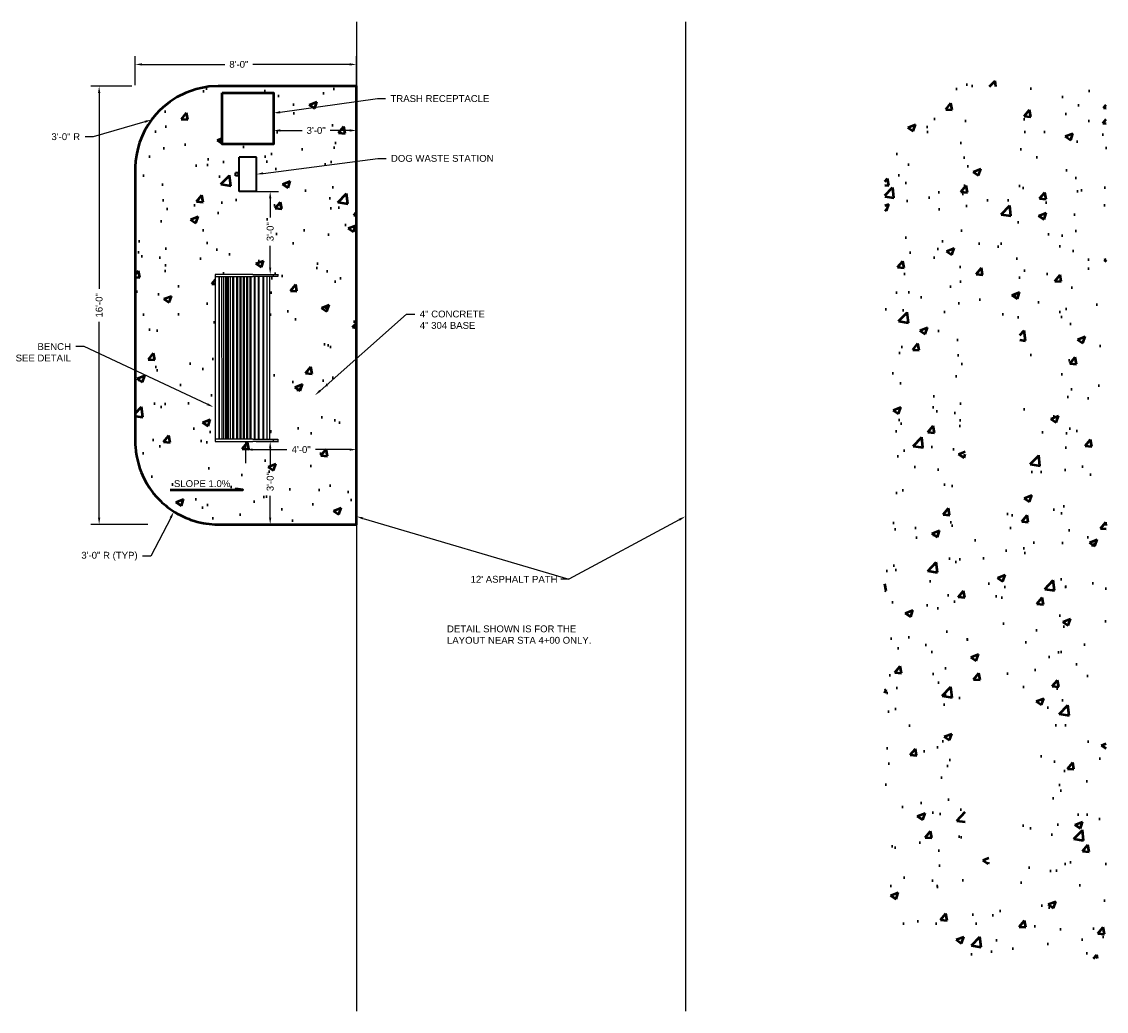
# Model space of a CAD drawing. Header units: feet. Extents: x -2747 to -2628, y 3172 to 3285.
# Tile 4 of 5: x -2717 to -2677, y 3221 to 3257. Entities that reach past the tile are written whole.
import ezdxf
from ezdxf import colors
from ezdxf.entities.mleader import LeaderData, LeaderLine
from ezdxf.math import Vec2, Vec3

# ---------------------------------------------------------------- set-up
doc = ezdxf.new("R2010")
doc.units = ezdxf.units.FT
doc.header["$LTSCALE"] = 20
doc.header["$MEASUREMENT"] = 0
doc.layers.add('MCD-P-CONC', color=253, linetype='Continuous', lineweight=40)
doc.layers.add('MCD-P-SWING', color=152, linetype='Continuous')
doc.layers.add('MCD-TEXT', color=7, linetype='Continuous')
doc.styles.add('MCD basic', font='arial.ttf', dxfattribs={"height": 0.125})
doc.dimstyles.new('MCD-ENG', dxfattribs={"dimtxt": 0.125, "dimasz": 0.125, "dimexe": 0.15, "dimexo": 0.0625, "dimgap": 0.09, "dimtad": 0, "dimzin": 0, "dimdsep": 46, "dimtxsty": 'MCD basic', "dimcen": 0.09, "dimclrd": 256, "dimclre": 256, "dimclrt": 256, "dimadec": 1, "dimazin": 1, "dimtfac": 1, "dimtofl": 0, "dimtmove": 0, "dimatfit": 3, "dimfxl": 1, "dimtolj": 1, "dimtzin": 0, "dimlwd": -1, "dimarcsym": 0})

# ---------------------------------------------------------------- blocks, each defined once
blk = doc.blocks.new('*D94')
at = {"layer": 'Defpoints', "color": 0, "lineweight": 50, "ltscale": 0.25, "transparency": 16777216}
for p in [(-2712.732, 3255.654), (-2712.732, 3254.776), (-2704.657, 3254.763)]:
    blk.add_point(p, dxfattribs=at)
at = {"layer": 'MCD-TEXT', "lineweight": -2, "ltscale": 0.25, "transparency": 16777216}
for p, q in [((-2712.732, 3254.901), (-2712.732, 3255.954)), ((-2704.657, 3254.888), (-2704.657, 3255.954))]:
    blk.add_line(p, q, dxfattribs=at)
at = {"layer": 'MCD-TEXT', "ltscale": 0.25, "transparency": 16777216}
for p, q in [((-2712.482, 3255.654), (-2709.46, 3255.654)), ((-2704.907, 3255.654), (-2708.435, 3255.654))]:
    blk.add_line(p, q, dxfattribs=at)
at = {"layer": 'MCD-TEXT', "lineweight": 50, "ltscale": 0.25, "transparency": 16777216}
for points in [[(-2712.482, 3255.695), (-2712.482, 3255.612), (-2712.732, 3255.654)], [(-2704.907, 3255.695), (-2704.907, 3255.612), (-2704.657, 3255.654)]]:
    blk.add_solid(points, dxfattribs=at)
at = {"layer": 'MCD-TEXT', "ltscale": 0.25, "transparency": 16777216, "insert": (-2708.947, 3255.654), "char_height": 0.25, "attachment_point": 5, "style": 'MCD basic'}
blk.add_mtext('\\A1;8\'-0"', dxfattribs=at)
blk = doc.blocks.new('*D95')
at = {"layer": 'Defpoints', "color": 0, "lineweight": 50, "ltscale": 0.25, "transparency": 16777216}
for p in [(-2712.732, 3254.863), (-2714.045, 3238.857), (-2712.148, 3238.857)]:
    blk.add_point(p, dxfattribs=at)
at = {"layer": 'MCD-TEXT', "lineweight": -2, "ltscale": 0.25, "transparency": 16777216}
for p, q in [((-2712.857, 3254.863), (-2714.345, 3254.863)), ((-2712.273, 3238.857), (-2714.345, 3238.857))]:
    blk.add_line(p, q, dxfattribs=at)
at = {"layer": 'MCD-TEXT', "ltscale": 0.25, "transparency": 16777216}
for p, q in [((-2714.045, 3254.613), (-2714.045, 3247.458)), ((-2714.045, 3239.107), (-2714.045, 3246.262))]:
    blk.add_line(p, q, dxfattribs=at)
at = {"layer": 'MCD-TEXT', "lineweight": 50, "ltscale": 0.25, "transparency": 16777216}
for points in [[(-2714.087, 3254.613), (-2714.003, 3254.613), (-2714.045, 3254.863)], [(-2714.087, 3239.107), (-2714.003, 3239.107), (-2714.045, 3238.857)]]:
    blk.add_solid(points, dxfattribs=at)
at = {"layer": 'MCD-TEXT', "ltscale": 0.25, "transparency": 16777216, "insert": (-2714.045, 3246.86), "char_height": 0.25, "attachment_point": 5, "rotation": 90, "style": 'MCD basic'}
blk.add_mtext('\\A1;16\'-0"', dxfattribs=at)
blk = doc.blocks.new('*D96')
at = {"layer": 'Defpoints', "color": 0, "lineweight": 50, "ltscale": 0.25, "transparency": 16777216}
for p in [(-2708.439, 3241.891), (-2707.804, 3241.891), (-2708.439, 3238.863)]:
    blk.add_point(p, dxfattribs=at)
at = {"layer": 'MCD-TEXT', "lineweight": -2, "ltscale": 0.25, "transparency": 16777216}
for p, q in [((-2708.314, 3241.891), (-2707.504, 3241.891)), ((-2708.314, 3238.863), (-2707.504, 3238.863))]:
    blk.add_line(p, q, dxfattribs=at)
at = {"layer": 'MCD-TEXT', "ltscale": 0.25, "transparency": 16777216}
for p, q in [((-2707.804, 3241.641), (-2707.804, 3240.934)), ((-2707.804, 3239.113), (-2707.804, 3239.909))]:
    blk.add_line(p, q, dxfattribs=at)
at = {"layer": 'MCD-TEXT', "lineweight": 50, "ltscale": 0.25, "transparency": 16777216}
for points in [[(-2707.846, 3241.641), (-2707.763, 3241.641), (-2707.804, 3241.891)], [(-2707.846, 3239.113), (-2707.763, 3239.113), (-2707.804, 3238.863)]]:
    blk.add_solid(points, dxfattribs=at)
at = {"layer": 'MCD-TEXT', "lineweight": 50, "ltscale": 0.25, "transparency": 16777216, "insert": (-2707.804, 3240.422), "char_height": 0.25, "attachment_point": 5, "rotation": 90, "style": 'MCD basic'}
blk.add_mtext('\\A1;3\'-0"', dxfattribs=at)
blk = doc.blocks.new('*D97')
at = {"layer": 'Defpoints', "color": 0, "lineweight": 50, "ltscale": 0.25, "transparency": 16777216}
for p in [(-2704.657, 3241.591), (-2708.691, 3240.969), (-2704.657, 3240.969)]:
    blk.add_point(p, dxfattribs=at)
at = {"layer": 'MCD-TEXT', "lineweight": -2, "ltscale": 0.25, "transparency": 16777216}
for p, q in [((-2708.691, 3241.094), (-2708.691, 3241.891)), ((-2704.657, 3241.094), (-2704.657, 3241.891))]:
    blk.add_line(p, q, dxfattribs=at)
at = {"layer": 'MCD-TEXT', "ltscale": 0.25, "transparency": 16777216}
for p, q in [((-2708.441, 3241.591), (-2707.192, 3241.591)), ((-2704.907, 3241.591), (-2706.157, 3241.591))]:
    blk.add_line(p, q, dxfattribs=at)
at = {"layer": 'MCD-TEXT', "lineweight": 50, "ltscale": 0.25, "transparency": 16777216}
for points in [[(-2708.441, 3241.633), (-2708.441, 3241.55), (-2708.691, 3241.591)], [(-2704.907, 3241.633), (-2704.907, 3241.55), (-2704.657, 3241.591)]]:
    blk.add_solid(points, dxfattribs=at)
at = {"layer": 'MCD-TEXT', "lineweight": 50, "ltscale": 0.25, "transparency": 16777216, "insert": (-2706.674, 3241.591), "char_height": 0.25, "attachment_point": 5, "style": 'MCD basic'}
blk.add_mtext('\\A1;4\'-0"', dxfattribs=at)
blk = doc.blocks.new('*D104')
at = {"layer": 'Defpoints', "color": 0, "lineweight": 50, "ltscale": 0.25, "transparency": 16777216}
for p in [(-2708.439, 3251.016), (-2707.804, 3251.016), (-2708.439, 3247.988)]:
    blk.add_point(p, dxfattribs=at)
at = {"layer": 'MCD-TEXT', "lineweight": -2, "ltscale": 0.25, "transparency": 16777216}
for p, q in [((-2708.314, 3251.016), (-2707.504, 3251.016)), ((-2708.314, 3247.988), (-2707.504, 3247.988))]:
    blk.add_line(p, q, dxfattribs=at)
at = {"layer": 'MCD-TEXT', "ltscale": 0.25, "transparency": 16777216}
for p, q in [((-2707.804, 3250.766), (-2707.804, 3250.059)), ((-2707.804, 3248.238), (-2707.804, 3249.034))]:
    blk.add_line(p, q, dxfattribs=at)
at = {"layer": 'MCD-TEXT', "lineweight": 50, "ltscale": 0.25, "transparency": 16777216}
for points in [[(-2707.846, 3250.766), (-2707.763, 3250.766), (-2707.804, 3251.016)], [(-2707.846, 3248.238), (-2707.763, 3248.238), (-2707.804, 3247.988)]]:
    blk.add_solid(points, dxfattribs=at)
at = {"layer": 'MCD-TEXT', "lineweight": 50, "ltscale": 0.25, "transparency": 16777216, "insert": (-2707.804, 3249.546), "char_height": 0.25, "attachment_point": 5, "rotation": 90, "style": 'MCD basic'}
blk.add_mtext('\\A1;3\'-0"', dxfattribs=at)
blk = doc.blocks.new('*D105')
at = {"layer": 'Defpoints', "color": 0, "lineweight": 50, "ltscale": 0.25, "transparency": 16777216}
for p in [(-2707.685, 3253.876), (-2704.657, 3253.876), (-2704.657, 3253.242)]:
    blk.add_point(p, dxfattribs=at)
at = {"layer": 'MCD-TEXT', "lineweight": -2, "ltscale": 0.25, "transparency": 16777216}
for p, q in [((-2707.685, 3253.751), (-2707.685, 3252.942)), ((-2704.657, 3253.751), (-2704.657, 3252.942))]:
    blk.add_line(p, q, dxfattribs=at)
at = {"layer": 'MCD-TEXT', "ltscale": 0.25, "transparency": 16777216}
for p, q in [((-2707.435, 3253.242), (-2706.639, 3253.242)), ((-2704.907, 3253.242), (-2705.615, 3253.242))]:
    blk.add_line(p, q, dxfattribs=at)
at = {"layer": 'MCD-TEXT', "lineweight": 50, "ltscale": 0.25, "transparency": 16777216}
for points in [[(-2707.435, 3253.283), (-2707.435, 3253.2), (-2707.685, 3253.242)], [(-2704.907, 3253.283), (-2704.907, 3253.2), (-2704.657, 3253.242)]]:
    blk.add_solid(points, dxfattribs=at)
at = {"layer": 'MCD-TEXT', "lineweight": 50, "ltscale": 0.25, "transparency": 16777216, "insert": (-2706.127, 3253.242), "char_height": 0.25, "attachment_point": 5, "style": 'MCD basic'}
blk.add_mtext('\\A1;3\'-0"', dxfattribs=at)

msp = doc.modelspace()

# ---------------------------------------------------------------- hatches: boundary and pattern name
at = {"layer": 'MCD-P-SWING', "lineweight": 50, "ltscale": 0.25}
h = msp.add_hatch(dxfattribs=at)
h.set_pattern_fill('AR-CONC', color=256, scale=0.4)
h.set_pattern_definition([(50, (-4.6386, -2.5387), (2.8690407, -0.2510085), [0.3, -3.3]), (355, (-4.6386, -2.5387), (-0.5550053, 3.0087685), [0.24, -2.64]), (100.451444, (-4.3995, -2.5596), (2.3140354, 2.75776), [0.2549608, -2.8045684]), (46.1842, (-4.6386, -1.7387), (4.2689653, -0.662077), [0.45, -4.95]), (96.63564, (-4.283, -1.794), (3.7386478, 3.8964744), [0.3824414, -4.206855]), (351.18416, (-4.6386, -1.7387), (3.738648, 3.8964744), [0.36, -3.96]), (21, (-4.2386, -1.9387), (2.3876282, -1.6104756), [0.3, -3.3]), (326, (-4.2386, -1.9387), (0.9732613, 2.9006002), [0.24, -2.64]), (71.451445, (-4.0396, -2.073), (3.3608895, 1.2901246), [0.2549608, -2.8045684]), (37.5, (-4.6386, -2.5387), (0.04863942, 1.33157542), [0, -2.608, 0, -2.68, 0, -2.65]), (7.5, (-4.6386, -2.5387), (1.05227815, 1.57764685), [0, -1.528, 0, -2.548, 0, -1.01]), (327.5, (-5.5306, -2.5387), (2.13528974, -0.0902195), [0, -1, 0, -3.12, 0, -4.14]), (317.5, (-5.9306, -2.5387), (2.3327447, 0.4004199), [0, -1.3, 0, -2.072, 0, -2.94])])
h.paths.add_polyline_path([(-2704.657, 3254.863), (-2709.701, 3254.863), (-2710.037, 3254.843), (-2710.499, 3254.753), (-2710.886, 3254.617), (-2711.216, 3254.452), (-2711.467, 3254.289), (-2711.72, 3254.084), (-2711.839, 3253.972), (-2711.978, 3253.824), (-2712.133, 3253.63), (-2712.255, 3253.453), (-2712.376, 3253.255), (-2712.476, 3253.036), (-2712.568, 3252.799), (-2712.637, 3252.567), (-2712.684, 3252.346), (-2712.716, 3252.108), (-2712.728, 3251.924), (-2712.732, 3251.394), (-2712.732, 3241.885), (-2712.73, 3241.862), (-2712.727, 3241.76), (-2712.723, 3241.693), (-2712.707, 3241.528), (-2712.682, 3241.363), (-2712.6, 3241.02), (-2712.556, 3240.885), (-2712.509, 3240.762), (-2712.466, 3240.66), (-2712.402, 3240.525), (-2712.318, 3240.371), (-2712.205, 3240.191), (-2712.07, 3240.007), (-2711.956, 3239.872), (-2711.884, 3239.794), (-2711.81, 3239.719), (-2711.753, 3239.666), (-2711.674, 3239.595), (-2711.615, 3239.546), (-2711.551, 3239.494), (-2711.47, 3239.434), (-2711.356, 3239.355), (-2711.281, 3239.303), (-2711.185, 3239.251), (-2711.105, 3239.207), (-2710.983, 3239.146), (-2710.881, 3239.101), (-2710.777, 3239.059), (-2710.707, 3239.032), (-2710.575, 3238.989), (-2710.469, 3238.959), (-2710.359, 3238.932), (-2710.235, 3238.906), (-2710.158, 3238.893), (-2710.032, 3238.876), (-2709.825, 3238.857), (-2707.376, 3238.857), (-2704.657, 3238.857)])
h.paths.add_polyline_path([(-2707.531, 3247.988), (-2707.531, 3247.907), (-2707.813, 3247.907), (-2707.813, 3241.972), (-2707.531, 3241.972), (-2707.531, 3241.891), (-2708.439, 3241.891), (-2709.812, 3241.891), (-2709.812, 3241.972), (-2709.805, 3241.972), (-2709.805, 3247.907), (-2709.812, 3247.907), (-2709.812, 3247.988), (-2708.439, 3247.988)], flags=16)
h.paths.add_polyline_path([(-2708.309, 3251.016), (-2708.937, 3251.016), (-2708.937, 3252.271), (-2708.309, 3252.271)], flags=16)
h.paths.add_polyline_path([(-2708.963, 3251.591), (-2709.067, 3251.591), (-2709.067, 3251.696), (-2708.963, 3251.696)], flags=16)
h.paths.add_polyline_path([(-2707.685, 3252.738), (-2709.56, 3252.738), (-2709.56, 3254.613), (-2707.685, 3254.613)], flags=16)
h.paths.add_polyline_path([(-2707.545, 3249.137), (-2707.545, 3249.957), (-2708.06, 3249.957), (-2708.06, 3249.137)], flags=24)
h.paths.add_polyline_path([(-2706.537, 3252.982), (-2705.716, 3252.982), (-2705.716, 3253.498), (-2706.537, 3253.498)], flags=24)
h = msp.add_hatch(dxfattribs=at)
h.set_pattern_fill('AR-CONC', color=256, scale=0.4)
h.set_pattern_definition([(50, (24.3594, -8.2034), (2.8690407, -0.2510085), [0.3, -3.3]), (355, (24.3594, -8.2034), (-0.5550053, 3.0087685), [0.24, -2.64]), (100.451444, (24.5984, -8.2244), (2.3140354, 2.75776), [0.2549608, -2.8045684]), (46.1842, (24.3594, -7.4034), (4.2689653, -0.662077), [0.45, -4.95]), (96.63564, (24.715, -7.4586), (3.7386478, 3.8964744), [0.3824414, -4.206855]), (351.18416, (24.3594, -7.4034), (3.738648, 3.8964744), [0.36, -3.96]), (21, (24.7594, -7.6034), (2.3876282, -1.6104756), [0.3, -3.3]), (326, (24.7594, -7.6034), (0.9732613, 2.9006002), [0.24, -2.64]), (71.451445, (24.9583, -7.7376), (3.3608895, 1.2901246), [0.2549608, -2.8045684]), (37.5, (24.3594, -8.2034), (0.04863942, 1.33157542), [0, -2.608, 0, -2.68, 0, -2.65]), (7.5, (24.3594, -8.2034), (1.05227815, 1.57764685), [0, -1.528, 0, -2.548, 0, -1.01]), (327.5, (23.4674, -8.2034), (2.13528974, -0.0902195), [0, -1, 0, -3.12, 0, -4.14]), (317.5, (23.0674, -8.2034), (2.3327447, 0.4004199), [0, -1.3, 0, -2.072, 0, -2.94])])
h.paths.add_polyline_path([(-2677.298, 3255.094), (-2682.342, 3255.094), (-2682.678, 3255.074), (-2683.14, 3254.984), (-2683.527, 3254.848), (-2683.856, 3254.683), (-2684.107, 3254.52), (-2684.361, 3254.315), (-2684.479, 3254.203), (-2684.618, 3254.055), (-2684.774, 3253.861), (-2684.896, 3253.684), (-2685.017, 3253.486), (-2685.117, 3253.267), (-2685.209, 3253.03), (-2685.278, 3252.798), (-2685.325, 3252.577), (-2685.357, 3252.339), (-2685.369, 3252.155), (-2685.373, 3251.625), (-2685.373, 3235.391), (-2685.373, 3226.041), (-2685.37, 3226.018), (-2685.367, 3225.916), (-2685.364, 3225.849), (-2685.348, 3225.684), (-2685.323, 3225.519), (-2685.241, 3225.176), (-2685.197, 3225.041), (-2685.15, 3224.918), (-2685.107, 3224.816), (-2685.043, 3224.681), (-2684.959, 3224.527), (-2684.846, 3224.347), (-2684.711, 3224.163), (-2684.597, 3224.028), (-2684.524, 3223.95), (-2684.451, 3223.875), (-2684.394, 3223.822), (-2684.315, 3223.751), (-2684.256, 3223.702), (-2684.192, 3223.65), (-2684.111, 3223.59), (-2683.997, 3223.511), (-2683.922, 3223.459), (-2683.826, 3223.407), (-2683.745, 3223.363), (-2683.624, 3223.302), (-2683.522, 3223.257), (-2683.418, 3223.215), (-2683.347, 3223.188), (-2683.216, 3223.145), (-2683.11, 3223.115), (-2683, 3223.088), (-2682.876, 3223.062), (-2682.799, 3223.049), (-2682.673, 3223.032), (-2682.466, 3223.013), (-2680.017, 3223.013), (-2677.298, 3223.013)])
h.paths.add_polyline_path([(-2682.453, 3233.14), (-2681.585, 3233.14), (-2681.585, 3233.926, -0.271411), (-2681.842, 3234.365, -0.271411), (-2681.585, 3234.803), (-2681.585, 3235.125), (-2681.08, 3235.125), (-2681.08, 3234.795, -0.263108), (-2680.837, 3234.365, -0.263108), (-2681.08, 3233.934), (-2681.08, 3233.14), (-2680.171, 3233.14), (-2680.171, 3233.059), (-2680.454, 3233.059), (-2680.454, 3227.124), (-2680.171, 3227.124), (-2680.171, 3227.043), (-2681.08, 3227.043), (-2681.08, 3226.218, -0.265192), (-2680.833, 3225.785, -0.265192), (-2681.08, 3225.352), (-2681.08, 3225.031), (-2681.585, 3225.031), (-2681.585, 3225.349, -0.269348), (-2681.838, 3225.785, -0.269348), (-2681.585, 3226.222), (-2681.585, 3227.043), (-2682.453, 3227.043), (-2682.453, 3227.124), (-2682.446, 3227.124), (-2682.446, 3233.059), (-2682.453, 3233.059)], flags=16)
h.paths.add_polyline_path([(-2681.585, 3238.153), (-2681.585, 3238.471, -0.269348), (-2681.838, 3238.907, -0.269348), (-2681.585, 3239.344), (-2681.585, 3240.165), (-2682.453, 3240.165), (-2682.453, 3240.246), (-2682.446, 3240.246), (-2682.446, 3246.181), (-2682.453, 3246.181), (-2682.453, 3246.262), (-2681.585, 3246.262), (-2681.585, 3247.05, -0.269348), (-2681.838, 3247.487, -0.269348), (-2681.585, 3247.923), (-2681.585, 3248.247), (-2681.08, 3248.247), (-2681.08, 3247.919, -0.265192), (-2680.833, 3247.487, -0.265192), (-2681.08, 3247.054), (-2681.08, 3246.262), (-2680.171, 3246.262), (-2680.171, 3246.181), (-2680.454, 3246.181), (-2680.454, 3240.246), (-2680.171, 3240.246), (-2680.171, 3240.165), (-2681.08, 3240.165), (-2681.08, 3239.34, -0.265192), (-2680.833, 3238.907, -0.265192), (-2681.08, 3238.475), (-2681.08, 3238.153)], flags=16)
h.paths.add_polyline_path([(-2681.577, 3251.247), (-2681.577, 3252.502), (-2680.95, 3252.502), (-2680.95, 3251.247)], flags=16)
h.paths.add_polyline_path([(-2681.708, 3251.822), (-2681.708, 3251.927), (-2681.603, 3251.927), (-2681.603, 3251.822)], flags=16)
h.paths.add_polyline_path([(-2682.201, 3252.969), (-2682.201, 3254.844), (-2680.326, 3254.844), (-2680.326, 3252.969)], flags=16)
at = {"layer": 'MCD-TEXT', "lineweight": 50, "ltscale": 0.25}
h = msp.add_hatch(color=256, dxfattribs=at)
h.dxf.hatch_style = 1
h.paths.add_polyline_path([(-2709.054, 3240.165), (-2709.054, 3240.119), (-2708.804, 3240.119)])

# ---------------------------------------------------------------- linework, layer by layer
at = {"layer": 'MCD-P-CONC', "ltscale": 0.25}
for p, q in [((-2708.937, 3251.016), (-2708.937, 3252.271)), ((-2708.309, 3252.271), (-2708.937, 3252.271)), ((-2708.309, 3251.016), (-2708.309, 3252.271)), ((-2709.067, 3251.591), (-2709.067, 3251.696)), ((-2708.963, 3251.696), (-2709.067, 3251.696)), ((-2708.963, 3251.591), (-2708.963, 3251.696)), ((-2708.963, 3251.591), (-2709.067, 3251.591)), ((-2708.309, 3251.016), (-2708.937, 3251.016))]:
    msp.add_line(p, q, dxfattribs=at)
at = {"layer": 'MCD-P-SWING', "ltscale": 0.25}
for p, q in [((-2704.657, 3257.213), (-2704.657, 3221.086)), ((-2692.657, 3257.213), (-2692.657, 3221.086))]:
    msp.add_line(p, q, dxfattribs=at)
at = {"layer": 'MCD-P-SWING', "lineweight": 50, "ltscale": 0.25}
for points in [[(-2710.037, 3254.843), (-2710.499, 3254.753), (-2710.886, 3254.617), (-2711.216, 3254.452), (-2711.467, 3254.289), (-2711.72, 3254.084), (-2711.839, 3253.972), (-2711.978, 3253.824), (-2712.133, 3253.63), (-2712.255, 3253.453), (-2712.376, 3253.255), (-2712.476, 3253.036), (-2712.568, 3252.799), (-2712.637, 3252.567), (-2712.684, 3252.346), (-2712.716, 3252.108), (-2712.728, 3251.924), (-2712.732, 3251.394), (-2712.732, 3241.885), (-2712.73, 3241.862), (-2712.727, 3241.76), (-2712.723, 3241.693), (-2712.707, 3241.528), (-2712.682, 3241.363), (-2712.6, 3241.02), (-2712.556, 3240.885), (-2712.509, 3240.762), (-2712.466, 3240.66), (-2712.402, 3240.525), (-2712.318, 3240.371), (-2712.205, 3240.191), (-2712.07, 3240.007), (-2711.956, 3239.872), (-2711.884, 3239.794), (-2711.81, 3239.719), (-2711.753, 3239.666), (-2711.674, 3239.595), (-2711.615, 3239.546), (-2711.551, 3239.494), (-2711.47, 3239.434), (-2711.356, 3239.355), (-2711.281, 3239.303), (-2711.185, 3239.251), (-2711.105, 3239.207), (-2710.983, 3239.146), (-2710.881, 3239.101), (-2710.777, 3239.059), (-2710.707, 3239.032), (-2710.575, 3238.989), (-2710.469, 3238.959), (-2710.359, 3238.932), (-2710.235, 3238.906), (-2710.158, 3238.893), (-2710.032, 3238.876), (-2709.825, 3238.857), (-2707.376, 3238.857), (-2704.657, 3238.857), (-2704.657, 3254.863), (-2709.701, 3254.863)], [(-2709.56, 3254.613), (-2707.685, 3254.613), (-2707.685, 3252.738), (-2709.56, 3252.738)]]:
    msp.add_lwpolyline(points, close=True, dxfattribs=at)
at = {"layer": 'MCD-P-SWING', "ltscale": 0.25, "flags": 128}
for points in [[(-2708.439, 3247.988), (-2709.812, 3247.988), (-2709.812, 3247.907), (-2708.439, 3247.907)], [(-2709.805, 3241.972), (-2709.805, 3247.907)], [(-2709.677, 3247.907), (-2709.677, 3241.972)], [(-2709.657, 3241.972), (-2709.657, 3247.907)], [(-2709.576, 3247.907), (-2709.57, 3241.972)], [(-2709.496, 3241.972), (-2709.496, 3247.907)], [(-2709.435, 3247.907), (-2709.435, 3241.972)], [(-2709.381, 3241.972), (-2709.381, 3247.907)], [(-2709.348, 3247.907), (-2709.348, 3241.972)], [(-2709.321, 3241.972), (-2709.321, 3247.907)], [(-2709.26, 3247.907), (-2709.26, 3241.972)], [(-2709.166, 3241.972), (-2709.166, 3247.907)], [(-2709.146, 3247.907), (-2709.146, 3241.972)], [(-2709.025, 3241.972), (-2709.025, 3247.907)], [(-2708.998, 3247.907), (-2708.998, 3241.972)], [(-2708.903, 3241.972), (-2708.903, 3247.907)], [(-2708.877, 3247.907), (-2708.877, 3241.972)], [(-2708.782, 3241.972), (-2708.782, 3247.907)], [(-2708.755, 3247.907), (-2708.755, 3241.972)], [(-2708.661, 3241.972), (-2708.661, 3247.907)], [(-2708.634, 3247.907), (-2708.634, 3241.972)], [(-2708.54, 3241.972), (-2708.54, 3247.907)], [(-2708.513, 3247.907), (-2708.513, 3241.972)], [(-2708.439, 3247.988), (-2707.531, 3247.988), (-2707.531, 3247.907), (-2708.439, 3247.907)], [(-2708.392, 3247.907), (-2708.392, 3241.972)], [(-2708.358, 3241.972), (-2708.358, 3247.907)], [(-2708.237, 3247.907), (-2708.237, 3241.972)], [(-2708.204, 3241.972), (-2708.204, 3247.907)], [(-2708.076, 3247.907), (-2708.076, 3241.972)], [(-2708.042, 3241.972), (-2708.042, 3247.907)], [(-2707.921, 3247.907), (-2707.921, 3241.972)], [(-2707.813, 3241.972), (-2707.813, 3247.907)], [(-2707.699, 3247.988), (-2707.699, 3247.907)], [(-2708.439, 3241.972), (-2709.812, 3241.972), (-2709.812, 3241.891), (-2708.439, 3241.891)], [(-2708.439, 3241.972), (-2707.531, 3241.972), (-2707.531, 3241.891), (-2708.439, 3241.891)], [(-2707.699, 3241.972), (-2707.699, 3241.891)]]:
    msp.add_lwpolyline(points, dxfattribs=at)
at = {"layer": 'MCD-TEXT', "lineweight": 50, "ltscale": 0.25, "flags": 128}
msp.add_lwpolyline([(-2711.452, 3240.119), (-2708.804, 3240.119), (-2709.054, 3240.165), (-2709.054, 3240.119)], dxfattribs=at)

# ---------------------------------------------------------------- texts
at = {"layer": 'MCD-P-SWING', "lineweight": 50, "ltscale": 0.25, "insert": (-2701.353, 3235.173), "char_height": 0.25, "width": 5.67026, "attachment_point": 1, "style": 'MCD basic'}
msp.add_mtext('DETAIL SHOWN IS FOR THE LAYOUT NEAR STA 4+00 ONLY.', dxfattribs=at)
at = {"layer": 'MCD-TEXT', "lineweight": 50, "ltscale": 0.25, "insert": (-2711.316, 3240.475), "char_height": 0.25, "width": 2.0903, "attachment_point": 1, "style": 'MCD basic'}
msp.add_mtext('SLOPE 1.0%', dxfattribs=at)

# ---------------------------------------------------------------- dimensions: what is measured, and where the dimension line sits
at = {"layer": 'MCD-TEXT', "ltscale": 0.25}
dim = msp.add_linear_dim(base=(-2712.732, 3255.654), p1=(-2704.657, 3254.763), p2=(-2712.732, 3254.776), text='8\'-0"', dimstyle='MCD-ENG', override={"dimpost": "'"}, dxfattribs=at)
dim.commit()
dim.dimension.update_dxf_attribs({"geometry": '*D94', "text_midpoint": (-2708.947, 3255.654), "dimtype": 160})
dim = msp.add_linear_dim(base=(-2714.045, 3238.857), p1=(-2712.732, 3254.863), p2=(-2712.148, 3238.857), angle=90, text='16\'-0"', dimstyle='MCD-ENG', override={"dimpost": "'"}, dxfattribs=at)
dim.commit()
dim.dimension.update_dxf_attribs({"geometry": '*D95', "text_midpoint": (-2714.045, 3246.86)})
at = {"layer": 'MCD-TEXT', "lineweight": 50, "ltscale": 0.25}
dim = msp.add_linear_dim(base=(-2704.657, 3253.242), p1=(-2707.685, 3253.876), p2=(-2704.657, 3253.876), text='3\'-0"', dimstyle='MCD-ENG', override={"dimpost": "'"}, dxfattribs=at)
dim.commit()
dim.dimension.update_dxf_attribs({"geometry": '*D105', "text_midpoint": (-2706.127, 3253.242), "dimtype": 160})
for base, p1, p2, picture, middle in [((-2707.804, 3251.016), (-2708.439, 3247.988), (-2708.439, 3251.016), '*D104', (-2707.804, 3249.546)), ((-2707.804, 3241.891), (-2708.439, 3238.863), (-2708.439, 3241.891), '*D96', (-2707.804, 3240.422))]:
    dim = msp.add_linear_dim(base=base, p1=p1, p2=p2, angle=90, text='3\'-0"', dimstyle='MCD-ENG', override={"dimpost": "'"}, dxfattribs=at)
    dim.commit()
    dim.dimension.update_dxf_attribs({"geometry": picture, "text_midpoint": middle, "dimtype": 160})
dim = msp.add_linear_dim(base=(-2704.657, 3241.591), p1=(-2708.691, 3240.969), p2=(-2704.657, 3240.969), text='4\'-0"', dimstyle='MCD-ENG', override={"dimpost": "'"}, dxfattribs=at)
dim.commit()
dim.dimension.update_dxf_attribs({"geometry": '*D97', "text_midpoint": (-2706.674, 3241.591)})

# ---------------------------------------------------------------- leaders
ml = msp.add_multileader_mtext('Standard', dxfattribs=at)
ml.set_content('TRASH RECEPTACLE', color=256, style='MCD basic')
ml.set_leader_properties()
ml.build(insert=Vec2(0, 0))
ml.multileader.update_dxf_attribs({"dogleg_length": 0.15, "arrow_head_size": 0.25, "scale": 2})
ctx = ml.context
ctx.base_point, ctx.scale, ctx.char_height, ctx.arrow_head_size, ctx.landing_gap_size, ctx.plane_origin = Vec3(-2703.595, 3254.405), 2, 0.25, 0.25, 0.18, Vec3(-2707.685, 3253.876)
notes = []
notes.append((ctx, [(0, (1, 1, 0), (-2703.895, 3254.405), (1, 0), 0.3, [(0, [(-2707.685, 3253.876)], 0, [])])]))
ctx.mtext.insert, ctx.mtext.width, ctx.mtext.flow_direction = Vec3(-2703.415, 3254.532), 10.08979, 5
at = {"layer": 'MCD-TEXT', "ltscale": 0.25}
ml = msp.add_multileader_mtext('Standard', dxfattribs=at)
ml.set_content('3\'-0" R', color=256, style='MCD basic')
ml.set_leader_properties()
ml.build(insert=Vec2(0, 0))
ml.multileader.update_dxf_attribs({"dogleg_length": 0.15, "arrow_head_size": 0.25, "scale": 2})
ctx = ml.context
ctx.base_point, ctx.scale, ctx.char_height, ctx.arrow_head_size, ctx.landing_gap_size, ctx.plane_origin = Vec3(-2715.946, 3253.014), 2, 0.25, 0.25, 0.18, Vec3(-2712.536, 3253.361)
ctx.text_align_type = 2
notes.append((ctx, [(0, (1, 1, 0), (-2714.26, 3253.014), (-1, 0), 0.3, [(0, [(-2712.133, 3253.63)], 0, [])])]))
ctx.mtext.insert, ctx.mtext.alignment, ctx.mtext.flow_direction = Vec3(-2714.74, 3253.141), 3, 5
at = {"layer": 'MCD-TEXT', "lineweight": 50, "ltscale": 0.25}
ml = msp.add_multileader_mtext('Standard', dxfattribs=at)
ml.set_content('DOG WASTE STATION', color=256, style='MCD basic')
ml.set_leader_properties()
ml.build(insert=Vec2(0, 0))
ml.multileader.update_dxf_attribs({"dogleg_length": 0.15, "arrow_head_size": 0.25, "scale": 2})
ctx = ml.context
ctx.base_point, ctx.scale, ctx.char_height, ctx.arrow_head_size, ctx.landing_gap_size, ctx.plane_origin = Vec3(-2703.578, 3252.222), 2, 0.25, 0.25, 0.18, Vec3(-2708.309, 3251.643)
notes.append((ctx, [(0, (1, 1, 0), (-2703.878, 3252.222), (1, 0), 0.3, [(0, [(-2708.309, 3251.643)], 0, [])])]))
ctx.mtext.insert, ctx.mtext.width, ctx.mtext.flow_direction = Vec3(-2703.398, 3252.349), 10.08979, 5
ml = msp.add_multileader_mtext('Standard', dxfattribs=at)
ml.set_content('4" CONCRETE\\P4" 304 BASE', color=256, style='MCD basic')
ml.set_leader_properties()
ml.build(insert=Vec2(0, 0))
ml.multileader.update_dxf_attribs({"dogleg_length": 0.15, "arrow_head_size": 0.25, "scale": 2})
ctx = ml.context
ctx.base_point, ctx.scale, ctx.char_height, ctx.arrow_head_size, ctx.landing_gap_size, ctx.plane_origin = Vec3(-2702.525, 3246.539), 2, 0.25, 0.25, 0.18, Vec3(-2706.173, 3243.574)
notes.append((ctx, [(0, (1, 1, 0), (-2702.825, 3246.539), (1, 0), 0.3, [(0, [(-2706.173, 3243.574)], 0, [])])]))
ctx.mtext.insert, ctx.mtext.width, ctx.mtext.flow_direction = Vec3(-2702.345, 3246.667), 10.08979, 5
at = {"layer": 'MCD-TEXT', "ltscale": 0.25}
ml = msp.add_multileader_mtext('Standard', dxfattribs=at)
ml.set_content('BENCH \\PSEE DETAIL', color=256, style='MCD basic')
ml.set_leader_properties()
ml.build(insert=Vec2(0, 0))
ml.multileader.update_dxf_attribs({"dogleg_length": 0.15, "arrow_head_size": 0.25, "scale": 2})
ctx = ml.context
ctx.base_point, ctx.scale, ctx.char_height, ctx.arrow_head_size, ctx.landing_gap_size, ctx.plane_origin = Vec3(-2717.244, 3245.35), 2, 0.25, 0.25, 0.18, Vec3(-2709.874, 3243.145)
ctx.text_align_type = 2
notes.append((ctx, [(0, (1, 1, 0), (-2714.593, 3245.35), (-1, 0), 0.3, [(0, [(-2709.874, 3243.145)], 0, [])])]))
ctx.mtext.insert, ctx.mtext.alignment, ctx.mtext.flow_direction = Vec3(-2715.073, 3245.477), 3, 5
ml = msp.add_multileader_mtext('Standard', dxfattribs=at)
ml.set_content('3\'-0" R (TYP)', color=256, style='MCD basic')
ml.set_leader_properties()
ml.build(insert=Vec2(0, 0))
ml.multileader.update_dxf_attribs({"dogleg_length": 0.15, "arrow_head_size": 0.25, "scale": 2})
ctx = ml.context
ctx.base_point, ctx.scale, ctx.char_height, ctx.arrow_head_size, ctx.landing_gap_size, ctx.plane_origin = Vec3(-2714.847, 3237.698), 2, 0.25, 0.25, 0.18, Vec3(-2711.67, 3239.279)
ctx.text_align_type = 2
notes.append((ctx, [(0, (1, 1, 0), (-2712.161, 3237.698), (-1, 0), 0.3, [(0, [(-2711.318, 3239.329)], 0, [])])]))
ctx.mtext.insert, ctx.mtext.alignment, ctx.mtext.flow_direction = Vec3(-2712.641, 3237.86), 3, 5
at = {"layer": 'MCD-TEXT', "lineweight": 50, "ltscale": 0.25}
ml = msp.add_multileader_mtext('Standard', dxfattribs=at)
ml.set_content("12' ASPHALT PATH", color=256, style='MCD basic')
ml.set_leader_properties()
ml.build(insert=Vec2(0, 0))
ml.multileader.update_dxf_attribs({"dogleg_length": 0.15, "arrow_head_size": 0.25, "scale": 2})
ctx = ml.context
ctx.base_point, ctx.scale, ctx.char_height, ctx.arrow_head_size, ctx.landing_gap_size, ctx.plane_origin = Vec3(-2700.672, 3236.856), 2, 0.25, 0.25, 0.18, Vec3(-2704.657, 3236.856)
notes.append((ctx, [(1, (1, 1, 0), (-2696.906, 3236.856), (-1, 0), 0.3, [(0, [(-2704.657, 3239.15)], 0, []), (1, [(-2692.657, 3239.15)], 0, [])])]))
ctx.mtext.insert, ctx.mtext.flow_direction = Vec3(-2700.492, 3236.983), 5
for ctx, leaders in notes:
    for number, flags, end, landing, length, lines in leaders:
        leader = LeaderData()
        leader.index, (leader.has_last_leader_line, leader.has_dogleg_vector, leader.attachment_direction) = number, flags
        leader.last_leader_point, leader.dogleg_vector, leader.dogleg_length = Vec3(end), Vec3(landing), length
        for number, points, colour, breaks in lines:
            line = LeaderLine()
            line.index, line.vertices, line.color, line.breaks = number, Vec3.list(points), colors.encode_raw_color(colour), breaks
            leader.lines.append(line)
        ctx.leaders.append(leader)

doc.saveas('drawing.dxf')
